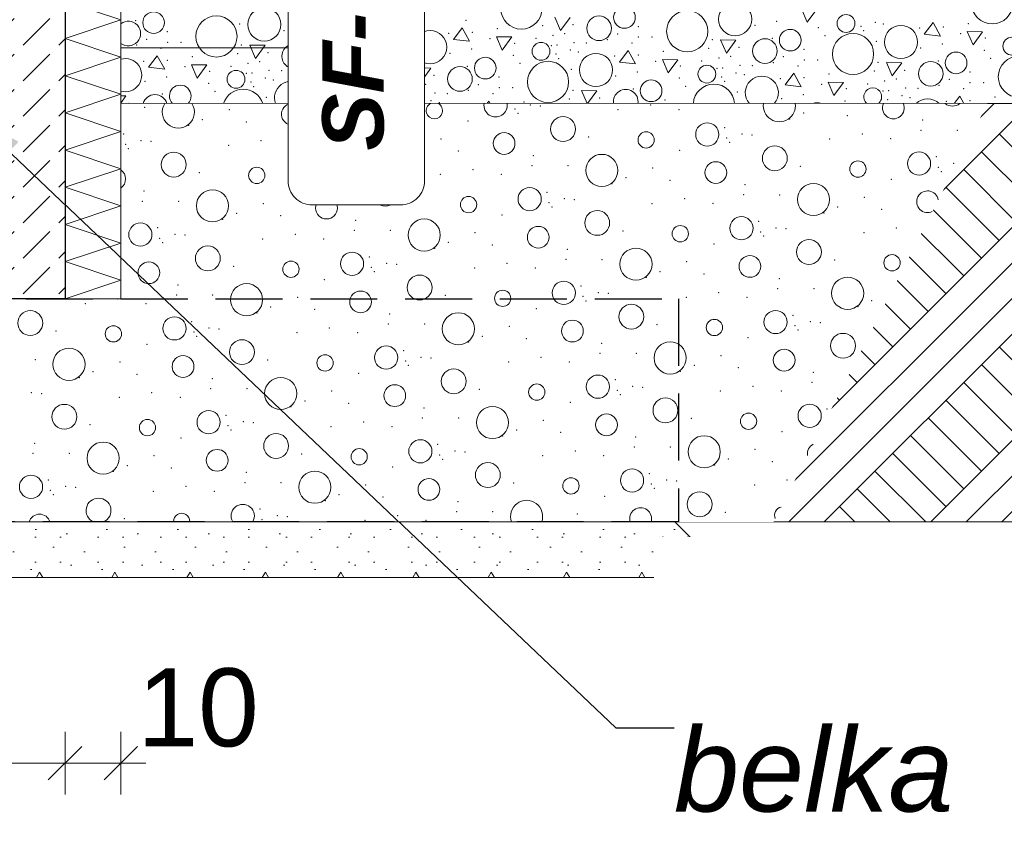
# Model space of a CAD drawing. Header units: millimetres. Extents: x -12989 to 381717, y -50461 to 30884.
# Tile 45 of 63: x 378357 to 380123, y -47819 to -46360. Entities that reach past the tile are written whole.
import ezdxf

# ---------------------------------------------------------------- set-up
doc = ezdxf.new("R2010")
doc.units = ezdxf.units.MM
doc.header["$MEASUREMENT"] = 0
doc.linetypes.add('Krawędzie ukryte', pattern=[170, 120, -50])
doc.linetypes.add('Wipeout_Contour', pattern=[1000, 0, -1000])
for name, color, linetype, lineweight in [('0_Nr_pióra__21', 7, 'Continuous', 25), ('A_OZN_ODNOSNIKI_Nr_pióra__6', 7, 'Continuous', 13), ('A_OZN_ODNOSNIKI_Nr_pióra__85', 7, 'Continuous', 13), ('A_WYPEŁNIENIA RYSUNKI_Nr_pióra__18', 9, 'Continuous', 13), ('Nowe_A__SCIANY_Nr_pióra__27', 7, 'Continuous', 25), ('Nowe_A__SCIANY_Nr_pióra__47', 7, 'Continuous', 15), ('Nowe_A__STROPY_Nr_pióra__69', 7, 'Continuous', 13), ('Nowe_A__STROPY_Nr_pióra__89', 7, 'Continuous', 13), ('Nowe_A_OZN_ODNOSNIKI_Nr_pióra__6', 7, 'Continuous', 13), ('Nowe_A_OZN_ODNOSNIKI_Nr_pióra__85', 7, 'Continuous', 13), ('Nowe_A_WYM_Nr_pióra__1', 7, 'Continuous', 13), ('Nowe_A_WYM_Nr_pióra__45', 7, 'Continuous', 15), ('Nowe_A_WYM_Nr_pióra__85', 7, 'Continuous', 13), ('Posadowienie płytkie.Import IFC_Nr_pióra__4', 7, 'Continuous', 13)]:
    doc.layers.add(name, color=color, linetype=linetype, lineweight=lineweight)
for name, color, linetype in [('A_OZN_ODNOSNIKI', 7, 'Continuous'), ('A_WYPEŁNIENIA RYSUNKI', 7, 'Continuous'), ('Nowe_A__SCIANY', 7, 'Continuous'), ('Nowe_A__STROPY', 7, 'Continuous'), ('Nowe_A_WYM', 7, 'Continuous'), ('Posadowienie płytkie.Import IFC', 7, 'Continuous')]:
    doc.layers.add(name, color=color, linetype=linetype)
for name, color, linetype, lineweight, true_color in [('A_WYPEŁNIENIA RYSUNKI_Nr_pióra__242', 7, 'Continuous', 13, 0xa7a7a7), ('Nowe_A__SCIANY_Nr_pióra__169', 7, 'Continuous', 5, 0x6a6a6a), ('Nowe_A__SCIANY_Nr_pióra__174', 7, 'Continuous', 5, 0x6a6a6a), ('Nowe_A__STROPY_Nr_pióra__173', 7, 'Continuous', 5, 0x6a6a6a), ('Nowe_A__STROPY_Nr_pióra__178', 7, 'Continuous', 5, 0x6a6a6a)]:
    doc.layers.add(name, color=color, linetype=linetype, lineweight=lineweight, true_color=true_color)
doc.styles.add('STYL_AUTOMATYCZNY_5', font='arial.ttf')
doc.styles.add('STYL_AUTOMATYCZNY_6', font='arial.ttf')
doc.styles.add('STYL_AUTOMATYCZNY_7', font='arial.ttf')
doc.dimstyles.new('STYL_AUTOMATYCZNY__2', dxfattribs={"dimtxt": 139.999998, "dimasz": 57, "dimexe": 0.18, "dimexo": 0.0625, "dimgap": 0, "dimtad": 1, "dimtih": 1, "dimtoh": 1, "dimdec": 0, "dimlfac": 0.1, "dimzin": 0, "dimdsep": 46, "dimtxsty": 'STYL_AUTOMATYCZNY_5', "dimblk": 'ARROWHEAD_6', "dimblk1": 'ARROWHEAD_6', "dimblk2": 'ARROWHEAD_6', "dimcen": 0.09, "dimse1": 1, "dimse2": 1, "dimclrd": 7, "dimclre": 7, "dimclrt": 7, "dimadec": 0, "dimazin": 0, "dimtfac": 1, "dimtdec": 4, "dimtmove": 0, "dimatfit": 3, "dimfxl": 0, "dimtolj": 1, "dimtzin": 0, "dimarcsym": 0})
doc.dimstyles.new('STYL_AUTOMATYCZNY__3', dxfattribs={"dimtxt": 0.18, "dimasz": 91.2, "dimexe": 0.18, "dimexo": 0.0625, "dimgap": 0, "dimtad": 0, "dimtih": 1, "dimtoh": 1, "dimdec": 4, "dimzin": 0, "dimdsep": 46, "dimcen": 0.09, "dimadec": 0, "dimazin": 0, "dimtfac": 1, "dimtdec": 4, "dimtmove": 0, "dimatfit": 3, "dimldrblk": 'ARROWHEAD_5', "dimfxl": 0, "dimtolj": 1, "dimtzin": 0, "dimarcsym": 0})

# ---------------------------------------------------------------- blocks, each defined once
blk = doc.blocks.new('*X21', base_point=(363535.4, -45960.6))
at = {"layer": 'Nowe_A__STROPY_Nr_pióra__178', "color": 251, "linetype": 'Continuous', "lineweight": 5, "true_color": 0x6a6a6a}
for p, q in [((379759.1, -46340.8), (379769.5, -46364.7)), ((379769.5, -46364.7), (379786.6, -46341.1)), ((378914.8, -46350.1), (378925.2, -46374)), ((378925.2, -46374), (378942.3, -46350.4)), ((379316.7, -46355.7), (379327.1, -46379.6)), ((379327.1, -46379.6), (379344.2, -46356)), ((379150.9, -46374.8), (379135.1, -46395.5)), ((379164, -46398.9), (379150.9, -46374.8)), ((379995.1, -46365.5), (379979.4, -46386.2)), ((380008.3, -46389.6), (379995.1, -46365.5)), ((380056.5, -46381.6), (380066.8, -46405.4)), ((380084, -46381.8), (380056.5, -46381.6)), ((380066.8, -46405.4), (380084, -46381.8)), ((379135.1, -46395.5), (379164, -46398.9)), ((379212.2, -46390.9), (379222.6, -46414.7)), ((379239.7, -46391.1), (379212.2, -46390.9)), ((379222.6, -46414.7), (379239.7, -46391.1)), ((379614.1, -46396.4), (379624.4, -46420.3)), ((379641.6, -46396.7), (379614.1, -46396.4)), ((379624.4, -46420.3), (379641.6, -46396.7)), ((379979.4, -46386.2), (380008.3, -46389.6)), ((378769.8, -46405.8), (378780.2, -46429.6)), ((378797.3, -46406), (378769.8, -46405.8)), ((378780.2, -46429.6), (378797.3, -46406)), ((379448.2, -46415.5), (379432.5, -46436.2)), ((379461.4, -46439.6), (379448.2, -46415.5)), ((378604, -46424.8), (378588.2, -46445.5)), ((378617.2, -46449), (378604, -46424.8)), ((379509.6, -46431.6), (379520, -46455.5)), ((379537.1, -46431.9), (379509.6, -46431.6)), ((379520, -46455.5), (379537.1, -46431.9)), ((378588.2, -46445.5), (378617.2, -46449)), ((378665.3, -46440.9), (378675.7, -46464.8)), ((378692.8, -46441.2), (378665.3, -46440.9)), ((378675.7, -46464.8), (378692.8, -46441.2)), ((379067.2, -46446.5), (379077.6, -46470.4)), ((379094.7, -46446.8), (379067.2, -46446.5)), ((379077.6, -46470.4), (379094.7, -46446.8)), ((379432.5, -46436.2), (379461.4, -46439.6)), ((379911.4, -46437.2), (379921.8, -46461.1)), ((379938.9, -46437.5), (379911.4, -46437.2)), ((379921.8, -46461.1), (379938.9, -46437.5)), ((378901.4, -46465.6), (378885.6, -46486.3)), ((378914.5, -46489.7), (378901.4, -46465.6)), ((379745.6, -46456.3), (379729.9, -46477)), ((379758.8, -46480.4), (379745.6, -46456.3)), ((378885.6, -46486.3), (378914.5, -46489.7)), ((378962.7, -46481.7), (378973.1, -46505.5)), ((378990.2, -46481.9), (378962.7, -46481.7)), ((378973.1, -46505.5), (378990.2, -46481.9)), ((379364.6, -46487.3), (379374.7, -46510.6)), ((379392.1, -46487.5), (379364.6, -46487.3)), ((379375.3, -46510.6), (379392.1, -46487.5)), ((379729.9, -46477), (379758.8, -46480.4)), ((379807, -46472.4), (379817.3, -46496.2)), ((379834.5, -46472.6), (379807, -46472.4)), ((379817.3, -46496.2), (379834.5, -46472.6)), ((378547.8, -46496.8), (378538.5, -46496.7)), ((378538.5, -46509.7), (378547.8, -46496.8)), ((380043, -46497), (380032.7, -46510.6)), ((380050.4, -46510.6), (380043, -46497)), ((379198.7, -46506.3), (379195.5, -46510.6)), ((379201.1, -46510.6), (379198.7, -46506.3))]:
    blk.add_line(p, q, dxfattribs=at)
for centre, radius in [((379256.9, -46340.2), 36.9), ((380101.1, -46330.9), 36.9), ((378597.4, -46365.5), 19.4), ((378795.9, -46368.8), 29.7), ((379441.6, -46356.2), 19.4), ((379554.2, -46380.9), 36.9), ((379640.1, -46359.4), 29.7), ((378710, -46390.2), 36.9), ((378994.7, -46376.2), 16), ((379396.2, -46375.6), 22.1), ((379839, -46366.9), 16), ((379093.2, -46409.5), 29.7), ((379739, -46396.9), 19.4), ((379937.5, -46400.2), 29.7), ((378894.7, -46406.2), 19.4), ((379007.4, -46431), 36.9), ((379693.5, -46416.4), 22.1), ((379851.6, -46421.7), 36.9), ((380136.4, -46407.6), 16), ((378849.3, -46425.7), 22.1), ((379292.1, -46416.9), 16), ((379192.1, -46447), 19.4), ((379304.7, -46471.7), 36.9), ((379390.6, -46450.3), 29.7), ((380036.4, -46437.7), 19.4), ((380149, -46462.4), 36.9), ((378745.2, -46467), 16), ((379146.7, -46466.4), 22.1), ((379589.5, -46457.7), 16), ((379990.9, -46457.1), 22.1), ((379489.5, -46487.7), 19.4)]:
    blk.add_circle(centre, radius, dxfattribs=at)
for centre, radius, start, end in [((378551.9, -46385), 22.1, 232.7429, 127.2571), ((378546.4, -46459.6), 29.7, 254.6544, 105.3456), ((379688, -46491), 29.7, 318.6981, 221.3019), ((378645.2, -46497), 19.4, 315.6979, 224.3021), ((378757.9, -46521.8), 36.9, 17.663, 162.337), ((378843.7, -46500.3), 29.7, 339.7484, 200.2516), ((379444, -46507.2), 22.1, 351.1681, 188.8319), ((379602.1, -46512.5), 36.9, 2.9266, 177.0734), ((379886.9, -46498.4), 16, 310.4031, 229.5969), ((378599.8, -46516.5), 22.1, 15.5205, 164.4795), ((379042.6, -46507.7), 16, 349.6748, 190.3252), ((379985.4, -46531.8), 29.7, 45.4839, 134.5161), ((379786.9, -46528.5), 19.4, 67.1933, 112.8067)]:
    blk.add_arc(centre, radius, start, end, dxfattribs=at)
for p in [(378565.4, -46362.1), (378947.3, -46361.7), (379053.9, -46360.3), (379076.2, -46361), (379157.8, -46361.5), (379714.5, -46362.9), (378622.1, -46381.7), (378751.8, -46367.7), (378831.3, -46379.8), (378870.3, -46372.2), (379012.9, -46365.8), (379021.4, -46381.2), (379023.2, -46365), (379047.1, -46374), (379061.7, -46377.5), (379213.8, -46376.3), (379295.1, -46370.8), (379349.5, -46369.2), (379349.5, -46369.2), (379466.3, -46372.4), (379675.5, -46370.4), (379789.5, -46374.2), (379865.7, -46371.8), (379870.6, -46380), (379891.4, -46364.7), (379906, -46368.1), (379970.9, -46375.2), (380013.2, -46373.5), (380058.1, -46367), (378585.2, -46395.2), (378945.3, -46383.5), (378956.7, -46397.9), (379026.3, -46389.3), (379126.7, -46384.5), (379169, -46382.8), (379200.6, -46394.3), (379282.8, -46393.7), (379313.7, -46388.4), (379334.5, -46385.2), (379411.2, -46396.2), (379429.4, -46385.9), (379466.7, -46391.4), (379490.9, -46391.4), (379599, -46396.1), (379707, -46393.5), (379801, -46388.6), (379893.4, -46399.1), (380044.8, -46385), (380088.9, -46393.1), (378566.9, -46405.5), (378610.9, -46411.5), (378622.4, -46400.8), (378646.6, -46400.7), (378754.8, -46405.4), (378862.7, -46402.8), (379049.1, -46408.5), (379167.7, -46413), (379244.7, -46402.5), (379310.3, -46406.6), (379320.6, -46405.8), (379344.5, -46414.8), (379351.3, -46401.1), (379373.6, -46401.8), (379455.2, -46402.2), (379511.2, -46417), (379592.5, -46411.6), (379646.9, -46410), (379646.9, -46410), (379763.7, -46413.2), (379972.9, -46411.2), (380011.9, -46403.7), (380086.9, -46414.9), (378579.8, -46434.6), (378622.1, -46432.9), (378666.9, -46426.4), (378748.2, -46420.9), (378802.7, -46419.3), (378802.7, -46419.3), (378919.5, -46422.5), (379128.7, -46420.5), (379242.6, -46424.2), (379318.8, -46421.9), (379323.7, -46430.1), (379359.1, -46418.2), (379424.1, -46425.3), (379466.4, -46423.6), (379580.2, -46434.5), (379611.1, -46429.1), (379631.9, -46425.9), (379726.8, -46426.6), (379764, -46432.2), (379788.2, -46432.2), (380004.4, -46434.2), (380098.4, -46429.3), (378653.7, -46444.4), (378697.8, -46452.5), (378735.9, -46443.8), (378766.8, -46438.4), (378787.6, -46435.2), (378804.4, -46451.1), (378826.7, -46451.8), (378864.3, -46446.3), (378882.5, -46435.9), (378908.3, -46452.3), (378919.8, -46441.5), (378944, -46441.5), (379052.2, -46446.1), (379160.1, -46443.6), (379254.1, -46438.7), (379346.5, -46449.2), (379497.9, -46435.1), (379542.1, -46443.2), (379607.7, -46447.3), (379618, -46446.5), (379648.7, -46441.8), (379671, -46442.5), (379708.6, -46437), (379752.6, -46443), (379889.8, -46452.3), (379896.4, -46436.8), (379944.3, -46450.7), (379944.3, -46450.7), (378620.8, -46463), (378763.4, -46456.6), (378773.7, -46455.8), (378797.6, -46464.8), (378812.2, -46468.3), (378964.3, -46467.1), (379045.6, -46461.7), (379100, -46460), (379100, -46460), (379216.8, -46463.2), (379426, -46461.2), (379465, -46453.7), (379540, -46465), (379616.2, -46462.7), (379641.9, -46455.5), (379656.5, -46459), (379721.4, -46466), (379763.7, -46464.3), (379808.6, -46457.8), (379908.4, -46469.9), (379929.3, -46466.7), (380024.2, -46467.4), (380061.1, -46453.9), (378581.8, -46470.6), (378695.8, -46474.3), (378771.9, -46472), (378776.8, -46480.1), (378877.2, -46475.3), (378919.5, -46473.6), (378951.1, -46485.1), (379033.3, -46484.6), (379064.2, -46479.2), (379085, -46476), (379161.7, -46487), (379179.9, -46476.7), (379217.2, -46482.2), (379241.4, -46482.2), (379349.5, -46486.9), (379457.5, -46484.3), (379551.5, -46479.4), (379621.1, -46470.8), (379795.3, -46475.8), (379839.4, -46484), (379877.5, -46475.2), (379915.3, -46487.3), (379946.1, -46482.6), (379968.3, -46483.3), (380005.9, -46477.7), (380049.9, -46483.7), (380061.4, -46472.9), (380085.6, -46472.9), (378613.2, -46493.6), (378707.2, -46488.7), (378799.6, -46499.3), (378918.2, -46503.8), (378995.2, -46493.3), (379060.8, -46497.4), (379071.1, -46496.6), (379101.8, -46491.9), (379124.1, -46492.6), (379205.7, -46493), (379343, -46502.4), (379397.4, -46500.8), (379397.4, -46500.8), (379514.2, -46504), (379643.9, -46490), (379723.4, -46502), (379762.4, -46494.5), (379905.1, -46488.1), (379913.6, -46503.4), (379939.2, -46496.3), (379953.9, -46499.7), (380061.1, -46505.1), (380106, -46498.5), (378553.2, -46510.1), (378553.2, -46510.1), (379095, -46505.6), (379109.6, -46509), (379261.7, -46507.9), (379837.4, -46505.7), (380018.8, -46506.8)]:
    blk.add_point(p, dxfattribs=at)
blk = doc.blocks.new('ElemPrzekroju_11_1', base_point=(363535.4, -45960.6))
at = {"color": 254, "linetype": 'Wipeout_Contour', "lineweight": 0, "ltscale": 1524969.564458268}
blk.add_wipeout([(378258.5, -47160.6), (378258.5, -47260.6), (378357.4, -47260.6), (378357.4, -47160.6)], dxfattribs=at).dxf.layer = 'Nowe_A__STROPY'
at = {"color": 254, "linetype": 'Wipeout_Contour', "lineweight": 0, "ltscale": 2293822.290527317}
blk.add_wipeout([(378357.4, -46860.6), (378357.4, -47260.6), (381359.7, -47260.6), (381359.7, -46510.6), (378538.5, -46510.6), (378538.5, -46860.6)], dxfattribs=at).dxf.layer = 'Nowe_A__STROPY'
at = {"layer": 'Nowe_A__STROPY_Nr_pióra__173', "linetype": 'Continuous', "lineweight": 5, "true_color": 0x6a6a6a}
h = blk.add_hatch(dxfattribs=at)
h.set_pattern_fill('Grunt_0001', color=251, style=0, pattern_type=2)
h.set_pattern_definition([(45, (363535.4, -45960.59), (-95.4594, 95.4594), []), (45, (363503.58, -45928.77), (-190.919, 190.919), []), (45, (363471.76, -45896.95), (-190.919, 190.919), []), (135, (363439.945, -45865.132), (31.8198, 31.8198), [135, -135])])
h.paths.add_polyline_path([(378357.4, -46860.6), (378357.4, -47260.6), (381359.7, -47260.6), (381359.7, -46510.6), (378538.5, -46510.6), (378538.5, -46860.6)])
at = {"layer": 'Nowe_A__STROPY_Nr_pióra__69', "color": 7, "linetype": 'Continuous', "lineweight": 13}
for p in [(378357.4, -46860.6), (381359.7, -47260.6)]:
    blk.add_line(p, (378357.4, -47260.6), dxfattribs=at)
at = {"layer": 'Nowe_A__STROPY_Nr_pióra__89', "color": 7, "linetype": 'Continuous', "lineweight": 13}
blk.add_line((378258.5, -47260.6), (378357.4, -47260.6), dxfattribs=at)
at = {"color": 254, "linetype": 'Wipeout_Contour', "lineweight": 0, "ltscale": 3058621.162091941}
blk.add_wipeout([(379055.4, -46110.6), (378538.5, -46110.6), (378538.5, -46510.6), (381359.7, -46510.6), (381359.7, -46110.6), (379135, -46110.6), (379189.3, -46189.5), (379001.1, -46189.5)], dxfattribs=at).dxf.layer = 'Nowe_A__STROPY'
at = {"layer": 'Nowe_A__STROPY_Nr_pióra__69', "color": 7, "linetype": 'Continuous', "lineweight": 13}
blk.add_line((381359.7, -46510.6), (378538.5, -46510.6), dxfattribs=at)
at = {"layer": 'Nowe_A__STROPY', "lineweight": 0}
blk.add_blockref('*X21', (363535.4, -45960.6), dxfattribs=at)
blk = doc.blocks.new('ElemPrzekroju_131_1', base_point=(363535.4, -45960.6))
at = {"color": 254, "linetype": 'Wipeout_Contour', "lineweight": 0, "ltscale": 1524870.807647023}
blk.add_wipeout([(378258.5, -47160.6), (378357.4, -47160.6), (378357.4, -46860.6), (378258.5, -46860.6)], dxfattribs=at).dxf.layer = 'Posadowienie płytkie.Import IFC'
at = {"layer": 'Posadowienie płytkie.Import IFC_Nr_pióra__4', "color": 7, "linetype": 'Continuous', "lineweight": 13}
blk.add_line((378258.5, -47160.6), (378357.4, -47160.6), dxfattribs=at)
blk = doc.blocks.new('*X156', base_point=(363535.4, -45960.6))
at = {"layer": 'A_WYPEŁNIENIA RYSUNKI_Nr_pióra__242', "color": 253, "linetype": 'Continuous', "lineweight": 13, "true_color": 0xa7a7a7}
for centre, radius in [((379331.6, -46556.3), 22.3), ((379021.4, -46578.1), 28.8), ((379590.2, -46566), 20.8), ((379225.9, -46582.1), 19.5), ((379480.6, -46575.7), 14.6), ((379711.3, -46608.6), 22.3), ((378633.4, -46620), 22.3), ((378892, -46629.6), 20.8), ((379401.1, -46630.4), 28.8), ((379969.9, -46618.2), 20.8), ((378782.4, -46639.4), 14.6), ((379605.5, -46634.3), 19.5), ((379860.3, -46628), 14.6), ((379013.1, -46672.2), 22.3), ((379271.7, -46681.9), 20.8), ((379780.7, -46682.6), 28.8), ((378702.9, -46694), 28.8), ((378907.4, -46698), 19.5), ((379162.1, -46691.7), 14.6), ((379392.8, -46724.5), 22.3), ((379651.4, -46734.1), 20.8), ((378573.6, -46745.5), 20.8), ((379082.6, -46746.3), 28.8), ((379287.1, -46750.3), 19.5), ((379541.8, -46743.9), 14.6), ((378694.6, -46788.2), 22.3), ((379462.3, -46798.5), 28.8), ((379772.5, -46776.7), 22.3), ((378953.2, -46797.8), 20.8), ((379666.7, -46802.5), 19.5), ((379921.5, -46796.1), 14.6), ((378588.9, -46813.9), 19.5), ((378843.6, -46807.6), 14.6), ((379074.3, -46840.4), 22.3), ((379841.9, -46850.8), 28.8), ((378764.1, -46862.2), 28.8), ((379332.9, -46850), 20.8), ((378968.6, -46866.2), 19.5), ((379223.3, -46859.8), 14.6), ((379454, -46892.7), 22.3), ((378376.2, -46904.1), 22.3), ((378634.8, -46913.7), 20.8), ((379143.8, -46914.4), 28.8), ((379712.6, -46902.3), 20.8), ((378525.2, -46923.5), 14.6), ((379348.3, -46918.4), 19.5), ((379603, -46912.1), 14.6), ((379833.7, -46944.9), 22.3), ((378755.8, -46956.3), 22.3), ((379014.4, -46966), 20.8), ((379523.5, -46966.7), 28.8), ((378445.6, -46978.1), 28.8), ((378650.1, -46982.1), 19.5), ((378904.8, -46975.7), 14.6), ((379728, -46970.7), 19.5), ((379135.5, -47008.6), 22.3), ((379394.1, -47018.2), 20.8), ((378825.3, -47030.4), 28.8), ((379029.8, -47034.3), 19.5), ((379284.5, -47028), 14.6), ((378437.4, -47072.2), 22.3), ((379515.2, -47060.8), 22.3), ((379773.8, -47070.5), 20.8), ((378696, -47081.9), 20.8), ((379205, -47082.6), 28.8), ((379409.5, -47086.6), 19.5), ((379664.2, -47080.2), 14.6), ((378586.4, -47091.6), 14.6), ((378817.1, -47124.5), 22.3), ((378506.8, -47146.3), 28.8), ((379075.7, -47134.1), 20.8), ((379584.7, -47134.9), 28.8), ((378711.3, -47150.3), 19.5), ((378966, -47143.9), 14.6), ((379196.7, -47176.7), 22.3), ((378886.5, -47198.5), 28.8), ((379455.3, -47186.4), 20.8), ((378377.5, -47197.8), 20.8), ((379091, -47202.5), 19.5), ((379345.7, -47196.1), 14.6), ((379576.4, -47229), 22.3)]:
    blk.add_circle(centre, radius, dxfattribs=at)
for centre, radius, start, end in [((378641.7, -46525.9), 28.8, 147.9172, 32.0828), ((378846.2, -46529.8), 19.5, 99.5356, 80.4644), ((378951.9, -46504.1), 22.3, 197.0061, 342.9939), ((379100.9, -46523.5), 14.6, 117.7361, 62.2639), ((379210.5, -46513.7), 20.8, 171.3744, 8.6256), ((379719.5, -46514.4), 28.8, 172.2941, 7.7059), ((379924, -46518.4), 19.5, 156.3435, 23.6565), ((380029.7, -46492.7), 22.3, 233.6716, 306.3284), ((378527.7, -46645.8), 19.5, 303.5994, 56.4006), ((379985.2, -46686.6), 19.5, 9.8481, 295.9622), ((379789.2, -47138.8), 19.5, 117.1005, 188.7098), ((378498.6, -47240.4), 22.3, 294.8901, 245.1099), ((378757.2, -47250), 20.8, 329.4967, 210.5033), ((379266.2, -47250.8), 28.8, 340.0324, 199.9676), ((378392.8, -47266.2), 19.5, 16.5933, 163.4067), ((378647.6, -47259.8), 14.6, 356.9235, 183.0765), ((379470.7, -47254.7), 19.5, 342.5812, 197.4188), ((379725.4, -47248.4), 14.6, 100.9362, 204.8741)]:
    blk.add_arc(centre, radius, start, end, dxfattribs=at)
for p in [(378581.1, -46517.5), (378581.1, -46517.5), (378732.9, -46521.7), (378998, -46518.4), (379245.2, -46520.2), (379272.7, -46513.1), (379290.6, -46514.7), (379430.1, -46521.6), (379488.4, -46513.2), (379539.2, -46521.5), (378684.9, -46539.2), (379250.5, -46527.9), (379738, -46538.3), (379762.8, -46527.7), (379841.6, -46532.1), (379976.3, -46540.3), (378660.2, -46549.7), (378763.8, -46543.5), (378898.5, -46551.7), (379161.1, -46542), (379621.3, -46553.6), (379973.7, -46558.3), (380038.6, -46558.4), (380038.6, -46558.4), (378543.4, -46565.1), (378895.9, -46569.7), (378960.8, -46569.8), (378960.8, -46569.8), (379112.6, -46573.9), (379377.6, -46570.6), (379624.9, -46572.4), (379652.3, -46565.3), (379670.3, -46566.9), (379809.8, -46573.9), (379868, -46565.4), (379918.9, -46573.7), (378547.1, -46583.9), (378552.3, -46591.6), (378574.5, -46576.8), (378592.5, -46578.3), (378731.9, -46585.3), (378790.2, -46576.8), (378841, -46585.2), (379064.6, -46591.4), (379630.2, -46580.2), (379039.8, -46602), (379143.5, -46595.8), (379278.2, -46604), (379540.8, -46594.2), (380000.9, -46605.9), (378923.1, -46617.3), (378954.2, -46629), (379169.9, -46629.1), (379275.6, -46622), (379340.4, -46622), (379340.4, -46622), (379492.3, -46626.2), (379757.3, -46622.9), (380004.6, -46624.7), (380032, -46617.6), (378679.5, -46634.3), (378926.7, -46636.1), (378932, -46643.8), (378972.1, -46630.6), (379111.6, -46637.6), (379220.7, -46637.4), (379444.3, -46643.7), (379920.5, -46646.5), (380009.9, -46632.4), (378842.6, -46657.9), (379419.5, -46654.2), (379523.1, -46648), (379657.9, -46656.2), (378580, -46667.6), (379302.8, -46669.6), (379333.9, -46681.2), (379549.6, -46681.3), (379655.2, -46674.2), (379720.1, -46674.3), (379720.1, -46674.3), (379872, -46678.4), (378577.4, -46685.6), (378642.3, -46685.7), (378642.3, -46685.7), (378794.1, -46689.8), (379059.2, -46686.5), (379306.4, -46688.4), (379311.7, -46696.1), (379351.8, -46682.8), (379491.3, -46689.8), (379600.4, -46689.7), (379824, -46695.9), (378746.1, -46707.3), (378825, -46711.7), (379222.3, -46710.1), (379799.2, -46706.5), (379902.8, -46700.3), (378604.6, -46733.2), (378721.4, -46717.9), (378959.7, -46719.9), (379682.5, -46721.8), (379713.6, -46733.5), (379929.3, -46733.6), (378608.3, -46752), (378635.7, -46744.9), (378653.7, -46746.5), (378851.4, -46745), (378957.1, -46737.9), (379022, -46737.9), (379022, -46737.9), (379173.8, -46742.1), (379438.9, -46738.8), (379686.1, -46740.6), (379691.4, -46748.3), (379731.5, -46735.1), (379871, -46742.1), (378613.6, -46759.8), (378793.1, -46753.5), (378902.2, -46753.3), (379101.1, -46770.2), (379125.8, -46759.6), (379204.7, -46763.9), (379602, -46762.4), (378984.3, -46785.5), (379339.4, -46772.1), (378740.7, -46802.4), (378988, -46804.3), (379015.4, -46797.2), (379033.3, -46798.7), (379231.1, -46797.2), (379281.9, -46805.6), (379336.8, -46790.1), (379401.6, -46790.2), (379401.6, -46790.2), (379553.5, -46794.3), (379818.5, -46791), (378993.2, -46812), (379172.8, -46805.7), (379480.7, -46822.4), (379505.5, -46811.8), (379584.3, -46816.2), (378641.2, -46835.8), (378903.8, -46826.1), (379364, -46837.7), (379719.1, -46824.4), (378638.6, -46853.8), (378703.5, -46853.9), (378703.5, -46853.9), (378855.4, -46858), (379120.4, -46854.7), (379367.6, -46856.5), (379395.1, -46849.4), (379413, -46851), (379552.5, -46858), (379610.8, -46849.5), (379661.6, -46857.8), (379716.4, -46842.4), (379781.3, -46842.4), (379781.3, -46842.4), (378474.7, -46869.4), (378532.9, -46860.9), (378583.8, -46869.2), (378807.3, -46875.5), (379372.9, -46864.3), (379860.4, -46874.7), (379885.2, -46864.1), (378782.6, -46886.1), (378886.2, -46879.8), (379020.9, -46888), (379283.5, -46878.3), (379743.7, -46890), (378665.8, -46901.4), (379018.3, -46906.1), (379083.2, -46906.1), (379083.2, -46906.1), (379235, -46910.3), (379500.1, -46906.9), (379747.3, -46908.8), (379774.8, -46901.7), (379792.7, -46903.2), (378422.2, -46918.4), (378669.5, -46920.2), (378674.8, -46927.9), (378696.9, -46913.1), (378714.9, -46914.7), (378854.3, -46921.6), (378912.6, -46913.1), (378963.4, -46921.5), (379187, -46927.7), (379752.6, -46916.5), (378585.3, -46942), (379162.3, -46938.3), (379265.9, -46932.1), (379400.6, -46940.3), (379663.2, -46930.6), (379045.5, -46953.6), (379398, -46958.3), (379462.8, -46958.4), (379462.8, -46958.4), (379614.7, -46962.5), (378385, -46969.8), (378385, -46969.8), (378536.9, -46973.9), (378801.9, -46970.6), (379049.2, -46972.4), (379054.4, -46980.2), (379076.6, -46965.3), (379094.5, -46966.9), (379234, -46973.9), (379292.3, -46965.4), (379343.1, -46973.7), (379566.7, -46980), (378488.9, -46991.4), (378567.7, -46995.8), (378965, -46994.2), (379541.9, -46990.6), (379645.6, -46984.3), (379780.3, -46992.5), (378464.1, -47002), (378702.4, -47004), (379425.2, -47005.9), (379777.7, -47010.5), (378378.4, -47029), (378396.4, -47030.6), (378594.1, -47029.1), (378699.8, -47022), (378764.7, -47022), (378764.7, -47022), (378916.6, -47026.2), (379181.6, -47022.9), (379428.8, -47024.7), (379434.1, -47032.4), (379456.3, -47017.6), (379474.2, -47019.1), (379613.7, -47026.1), (379672, -47017.6), (379722.8, -47026), (378535.9, -47037.6), (378645, -47037.4), (378868.6, -47043.7), (378947.4, -47048), (379344.7, -47046.5), (378727, -47069.6), (378843.8, -47054.2), (379082.1, -47056.2), (379804.9, -47058.1), (378483.4, -47086.5), (378758.1, -47081.2), (378776.1, -47082.8), (378973.8, -47081.3), (379079.5, -47074.2), (379144.4, -47074.3), (379144.4, -47074.3), (379296.2, -47078.4), (379561.3, -47075.1), (378730.7, -47088.4), (378736, -47096.1), (378915.5, -47089.8), (379024.7, -47089.7), (379248.2, -47095.9), (379327.1, -47100.3), (379724.4, -47098.7), (378384, -47119.9), (378646.6, -47110.1), (379106.7, -47121.8), (379223.5, -47106.5), (379461.8, -47108.5), (378381.3, -47137.9), (378446.2, -47137.9), (378446.2, -47137.9), (378863.1, -47138.8), (379110.4, -47140.6), (379137.8, -47133.5), (379155.8, -47135.1), (379353.5, -47133.6), (379459.2, -47126.5), (379524.1, -47126.5), (379524.1, -47126.5), (379675.9, -47130.7), (378598.1, -47142.1), (379115.7, -47148.3), (379295.2, -47142.1), (379404.3, -47141.9), (379603.2, -47158.7), (379627.9, -47148.1), (379706.8, -47152.5), (378525.3, -47170.2), (378550.1, -47159.6), (378628.9, -47163.9), (378763.6, -47172.1), (379026.2, -47162.4), (379486.4, -47174.1), (378408.6, -47185.5), (378761, -47190.1), (378825.9, -47190.2), (378825.9, -47190.2), (379242.8, -47191), (379490.1, -47192.9), (379517.5, -47185.7), (379535.4, -47187.3), (379733.2, -47185.8), (378412.2, -47204.3), (378439.7, -47197.2), (378457.6, -47198.7), (378597.1, -47205.7), (378655.4, -47197.2), (378706.2, -47205.6), (378977.8, -47194.3), (379495.3, -47200.6), (379674.9, -47194.3), (378417.5, -47212), (378905, -47222.4), (378929.8, -47211.8), (379008.6, -47216.2), (379143.3, -47224.4), (379405.9, -47214.6), (378788.2, -47237.7), (379140.7, -47242.4), (379205.6, -47242.4), (379205.6, -47242.4), (379357.4, -47246.6), (379622.5, -47243.3), (378544.6, -47254.7), (378791.9, -47256.5), (378819.3, -47249.4), (378837.3, -47251), (378976.7, -47258), (379035, -47249.5), (379085.9, -47257.8)]:
    blk.add_point(p, dxfattribs=at)
blk = doc.blocks.new('Wypełnienie_2_1', base_point=(363535.4, -45960.6))
at = {"color": 254, "linetype": 'Wipeout_Contour', "lineweight": 0, "ltscale": 3049518.506760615}
blk.add_wipeout([(378258.5, -46720.8), (376325.6, -46720.8), (376687.9, -47260.6), (379709.1, -47260.6), (380092.8, -46510.6), (378538.5, -46510.6), (378538.5, -46860.6), (378258.5, -46860.6)], dxfattribs=at).dxf.layer = 'A_WYPEŁNIENIA RYSUNKI'
at = {"layer": 'A_WYPEŁNIENIA RYSUNKI_Nr_pióra__242', "color": 253, "linetype": 'Continuous', "lineweight": 13, "true_color": 0xa7a7a7}
blk.add_blockref('*X156', (363535.4, -45960.6), dxfattribs=at)
blk = doc.blocks.new('*D180', base_point=(363535.4, -45960.6))
at = {"layer": 'Nowe_A_WYM_Nr_pióra__45', "color": 7, "linetype": 'Continuous', "lineweight": 15}
for p, q in [((378288.5, -47663.2), (378228.5, -47723.2)), ((378468.5, -47663.2), (378408.5, -47723.2))]:
    blk.add_line(p, q, dxfattribs=at)
at = {"layer": 'Nowe_A_WYM_Nr_pióra__85', "color": 7, "linetype": 'Continuous', "lineweight": 13}
blk.add_line((378258.5, -47693.2), (378438.5, -47693.2), dxfattribs=at)
blk = doc.blocks.new('ARROWHEAD_6')
at = {"color": 0, "linetype": 'Continuous', "lineweight": 0}
for p, q in [((-0.5, -0.5), (0.5, 0.5)), ((0, 0), (-1, 0))]:
    blk.add_line(p, q, dxfattribs=at)
blk = doc.blocks.new('*D181', base_point=(363535.4, -45960.6))
at = {"layer": 'Nowe_A_WYM_Nr_pióra__45', "color": 7, "linetype": 'Continuous', "lineweight": 15}
for p, q in [((378468.5, -47663.2), (378408.5, -47723.2)), ((378508.5, -47723.2), (378568.5, -47663.2))]:
    blk.add_line(p, q, dxfattribs=at)
at = {"layer": 'Nowe_A_WYM_Nr_pióra__85', "color": 7, "linetype": 'Continuous', "lineweight": 13}
for p, q in [((378438.5, -47749.5), (378438.5, -47637)), ((378538.5, -47749.5), (378538.5, -47637)), ((378258.5, -47693.2), (378438.5, -47693.2)), ((378438.5, -47693.2), (378538.5, -47693.2)), ((378538.5, -47693.2), (378583.5, -47693.2))]:
    blk.add_line(p, q, dxfattribs=at)
at = {"layer": 'Nowe_A_WYM_Nr_pióra__1', "color": 7, "lineweight": 13, "insert": (378568.5, -47665.2), "char_height": 140, "attachment_point": 7, "style": 'STYL_AUTOMATYCZNY_5'}
blk.add_mtext('\\A1;{\\pql;\\fArial|b0|i0|c238|p0;\\W1.000000;10}', dxfattribs=at)
blk = doc.blocks.new('*D184', base_point=(363535.4, -45960.6))
at = {"layer": 'Nowe_A_WYM_Nr_pióra__45', "color": 7, "linetype": 'Continuous', "lineweight": 15}
for p, q in [((378315.4, -47923.2), (378255.4, -47983.2)), ((378508.5, -47983.2), (378568.5, -47923.2))]:
    blk.add_line(p, q, dxfattribs=at)
at = {"layer": 'Nowe_A_WYM_Nr_pióra__85', "color": 7, "linetype": 'Continuous', "lineweight": 13}
for p, q in [((378285.4, -48009.5), (378285.4, -47897)), ((378538.5, -48009.5), (378538.5, -47897)), ((378285.4, -47953.2), (378538.5, -47953.2)), ((378538.5, -47953.2), (378583.5, -47953.2))]:
    blk.add_line(p, q, dxfattribs=at)
blk = doc.blocks.new('*D185', base_point=(363535.4, -45960.6))
at = {"layer": 'Nowe_A_WYM_Nr_pióra__45', "color": 7, "linetype": 'Continuous', "lineweight": 15}
for p, q in [((363568.6, -48183.2), (363508.6, -48243.2)), ((378508.5, -48243.2), (378568.5, -48183.2))]:
    blk.add_line(p, q, dxfattribs=at)
at = {"layer": 'Nowe_A_WYM_Nr_pióra__85', "color": 7, "linetype": 'Continuous', "lineweight": 13}
for p, q in [((363538.6, -48269.5), (363538.6, -48157)), ((378538.5, -48269.5), (378538.5, -48157)), ((363493.6, -48213.2), (363538.6, -48213.2)), ((363538.6, -48213.2), (378538.5, -48213.2)), ((378538.5, -48213.2), (378583.5, -48213.2))]:
    blk.add_line(p, q, dxfattribs=at)
at = {"layer": 'Nowe_A_WYM_Nr_pióra__1', "color": 7, "lineweight": 13, "insert": (370798.3, -48185.2), "char_height": 140, "attachment_point": 7, "style": 'STYL_AUTOMATYCZNY_5'}
blk.add_mtext('\\A1;{\\pql;\\fArial|b0|i0|c238|p0;\\W1.000000;1\xa0500}', dxfattribs=at)
blk = doc.blocks.new('Etykieta_6_1', base_point=(378538.5, -46410.6))
at = {"color": 254, "linetype": 'Wipeout_Contour', "lineweight": 0, "ltscale": 9163016.488638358}
blk.add_wipeout([(378838.5, -46172.2), (378838.5, -46649), (378838.5, -46649), (378844.3, -46670.6), (378860.1, -46686.4), (378881.7, -46692.2), (378881.7, -46692.2), (379040.1, -46692.2), (379040.1, -46692.2), (379061.8, -46686.4), (379077.6, -46670.6), (379083.4, -46649), (379083.4, -46649), (379083.4, -46172.2), (379083.4, -46172.2), (379077.6, -46150.6), (379061.8, -46134.8), (379040.1, -46129), (379040.1, -46129), (378881.7, -46129), (378881.7, -46129), (378860.1, -46134.8), (378844.3, -46150.6)], dxfattribs=at).dxf.layer = 'A_OZN_ODNOSNIKI'
at = {"layer": 'A_OZN_ODNOSNIKI_Nr_pióra__85', "color": 7, "linetype": 'Continuous', "lineweight": 13}
for p, q in [((378239, -46410.6), (378838, -46410.6)), ((378838, -46410.6), (378838.5, -46410.6))]:
    blk.add_line(p, q, dxfattribs=at)
at = {"layer": 'A_OZN_ODNOSNIKI_Nr_pióra__85', "color": 7, "linetype": 'Continuous', "lineweight": 13, "flags": 128}
blk.add_lwpolyline([(378838.5, -46172.2, -0.414214), (378881.7, -46129), (379040.1, -46129, -0.414214), (379083.4, -46172.2), (379083.4, -46649, -0.414214), (379040.1, -46692.2), (378881.7, -46692.2, -0.414214), (378838.5, -46649)], format="xyb", close=True, dxfattribs=at)
at = {"layer": 'A_OZN_ODNOSNIKI_Nr_pióra__6', "color": 7, "lineweight": 13, "insert": (378899.8, -46595), "char_height": 110, "attachment_point": 1, "rotation": 90, "style": 'STYL_AUTOMATYCZNY_6'}
blk.add_mtext('\\A1;{\\pql;\\pt0,6000;\\fArial|b1|i1|c238|p0;\\W1.000000;SF-1\\fArial|b1|i1|c238|p0;\\W1.000000;\\A1{\\H.66x;\\S^  ;}\\fArial|b1|i1|c238|p0;\\W1.000000;\\fArial|b1|i1|c238|p0;\\W1.000000;\\A1{\\H.66x;\\S^  ;}\\fArial|b1|i1|c238|p0;\\W1.000000; \\fArial|b1|i1|c238|p0;\\W1.000000;\\fArial|b1|i1|c238|p0;\\W1.000000;\\fArial|b1|i1|c238|p0;\\W1.000000;\\fArial|b1|i1|c238|p0;\\W1.000000;\\fArial|b1|i1|c238|p0;\\W1.000000;\\fArial|b1|i1|c238|p0;\\W1.000000;\\fArial|b1|i1|c238|p0;\\W1.000000;\\fArial|b1|i1|c238|p0;\\W1.000000;\\fArial|b1|i1|c238|p0;\\W1.000000;\\fArial|b1|i1|c238|p0;\\W1.000000;\\fArial|b1|i1|c238|p0;\\W1.000000;\\fArial|b1|i1|c238|p0;\\W1.000000;\\fArial|b1|i1|c238|p0;\\W1.000000;\\fArial|b1|i1|c238|p0;\\W1.000000;\\fArial|b1|i1|c238|p0;\\W1.000000;\\fArial|b1|i1|c238|p0;\\W1.000000;\\fArial|b1|i1|c238|p0;\\W1.000000;\\fArial|b1|i1|c238|p0;\\W1.000000;\\fArial|b1|i1|c238|p0;\\W1.000000;\\fArial|b1|i1|c238|p0;\\W1.000000;\\fArial|b1|i1|c238|p0;\\W1.000000;\\fArial|b1|i1|c238|p0;\\W1.000000;\\fArial|b1|i1|c238|p0;\\W1.000000;\\fArial|b1|i1|c238|p0;\\W1.000000;\\fArial|b1|i1|c238|p0;\\W1.000000;\\fArial|b1|i1|c238|p0;\\W1.000000;\\fArial|b1|i1|c238|p0;\\W1.000000;\\fArial|b1|i1|c238|p0;\\W1.000000;\\fArial|b1|i1|c238|p0;\\W1.000000;\\fArial|b1|i1|c238|p0;\\W1.000000;\\fArial|b1|i1|c238|p0;\\W1.000000;\\fArial|b1|i1|c238|p0;\\W1.000000;\\fArial|b1|i1|c238|p0;\\W1.000000;\\fArial|b1|i1|c238|p0;\\W1.000000;\\fArial|b1|i1|c238|p0;\\W1.000000;\\fArial|b1|i1|c238|p0;\\W1.000000;\\fArial|b1|i1|c238|p0;\\W1.000000;\\fArial|b1|i1|c238|p0;\\W1.000000;\\fArial|b1|i1|c238|p0;\\W1.000000;\\fArial|b1|i1|c238|p0;\\W1.000000;\\fArial|b1|i1|c238|p0;\\W1.000000;\\fArial|b1|i1|c238|p0;\\W1.000000;\\fArial|b1|i1|c238|p0;\\W1.000000;}', dxfattribs=at)
blk = doc.blocks.new('*X205', base_point=(363535.4, -45960.6))
at = {"layer": 'Nowe_A__SCIANY_Nr_pióra__174', "color": 251, "linetype": 'Continuous', "lineweight": 5, "true_color": 0x6a6a6a}
for p, q in [((378538.5, -45693.9), (378438.5, -45660.6)), ((378438.5, -45727.3), (378538.5, -45693.9)), ((378538.5, -45760.6), (378438.5, -45727.3)), ((378438.5, -45793.9), (378538.5, -45760.6)), ((378538.5, -45827.3), (378438.5, -45793.9)), ((378438.5, -45860.6), (378538.5, -45827.3)), ((378538.5, -45893.9), (378438.5, -45860.6)), ((378438.5, -45927.3), (378538.5, -45893.9)), ((378538.5, -45960.6), (378438.5, -45927.3)), ((378438.5, -45993.9), (378538.5, -45960.6)), ((378538.5, -46027.3), (378438.5, -45993.9)), ((378438.5, -46060.6), (378538.5, -46027.3)), ((378538.5, -46093.9), (378438.5, -46060.6)), ((378438.5, -46127.3), (378538.5, -46093.9)), ((378538.5, -46160.6), (378438.5, -46127.3)), ((378438.5, -46193.9), (378538.5, -46160.6)), ((378538.5, -46227.3), (378438.5, -46193.9)), ((378438.5, -46260.6), (378538.5, -46227.3)), ((378538.5, -46293.9), (378438.5, -46260.6)), ((378438.5, -46327.3), (378538.5, -46293.9)), ((378538.5, -46360.6), (378438.5, -46327.3)), ((378438.5, -46393.9), (378538.5, -46360.6)), ((378538.5, -46427.3), (378438.5, -46393.9)), ((378438.5, -46460.6), (378538.5, -46427.3)), ((378538.5, -46493.9), (378438.5, -46460.6)), ((378438.5, -46527.3), (378538.5, -46493.9)), ((378538.5, -46560.6), (378438.5, -46527.3)), ((378438.5, -46593.9), (378538.5, -46560.6)), ((378538.5, -46627.3), (378438.5, -46593.9)), ((378438.5, -46660.6), (378538.5, -46627.3)), ((378538.5, -46693.9), (378438.5, -46660.6)), ((378438.5, -46727.3), (378538.5, -46693.9)), ((378538.5, -46760.6), (378438.5, -46727.3)), ((378438.5, -46793.9), (378538.5, -46760.6)), ((378538.5, -46827.3), (378438.5, -46793.9)), ((378438.5, -46860.6), (378538.5, -46827.3))]:
    blk.add_line(p, q, dxfattribs=at)
blk = doc.blocks.new('ElemPrzekroju_133_1', base_point=(363535.4, -45960.6))
at = {"color": 254, "linetype": 'Wipeout_Contour', "lineweight": 0, "ltscale": 1524666.457183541}
blk.add_wipeout([(378258.5, -45660.6), (378258.5, -46860.6), (378438.5, -46860.6), (378438.5, -45660.6)], dxfattribs=at).dxf.layer = 'Nowe_A__SCIANY'
at = {"layer": 'Nowe_A__SCIANY_Nr_pióra__169', "linetype": 'Continuous', "lineweight": 5, "true_color": 0x6a6a6a}
h = blk.add_hatch(dxfattribs=at)
h.set_pattern_fill('Beton_0001', color=251, style=0, pattern_type=2)
h.set_pattern_definition([(45, (363535.4, -45960.59), (-63.6396, 63.6396), [67.5, -22.5]), (45, (363535.4, -45896.95), (-63.6396, 63.6396), [67.5, -22.5])])
h.paths.add_polyline_path([(378258.5, -45660.6), (378258.5, -46860.6), (378438.5, -46860.6), (378438.5, -45660.6)])
at = {"layer": 'Nowe_A__SCIANY_Nr_pióra__27', "color": 7, "linetype": 'Continuous', "lineweight": 25}
for p, q in [((378258.5, -45660.6), (378258.5, -45960.6)), ((378405.4, -45660.6), (378258.5, -45660.6)), ((378357.4, -46860.6), (378258.5, -46860.6))]:
    blk.add_line(p, q, dxfattribs=at)
at = {"layer": 'Nowe_A__SCIANY_Nr_pióra__27', "color": 7, "linetype": 'Continuous', "lineweight": 25, "flags": 128}
blk.add_lwpolyline([(378258.5, -45960.6), (378258.5, -46160.6), (378258.5, -46260.6), (378258.5, -46720.6), (378258.5, -46860.6)], dxfattribs=at)
at = {"color": 254, "linetype": 'Wipeout_Contour', "lineweight": 0, "ltscale": 1525222.317966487}
blk.add_wipeout([(378538.5, -45660.6), (378438.5, -45660.6), (378438.5, -46860.6), (378538.5, -46860.6)], dxfattribs=at).dxf.layer = 'Nowe_A__SCIANY'
at = {"layer": 'Nowe_A__SCIANY_Nr_pióra__27', "color": 7, "linetype": 'Continuous', "lineweight": 25}
for p, q in [((378438.5, -45660.6), (378405.4, -45660.6)), ((378438.5, -45660.6), (378438.5, -46860.6)), ((378438.5, -46860.6), (378357.4, -46860.6))]:
    blk.add_line(p, q, dxfattribs=at)
at = {"layer": 'Nowe_A__SCIANY_Nr_pióra__47', "color": 7, "linetype": 'Continuous', "lineweight": 15}
for p, q in [((378538.5, -45660.6), (378515.4, -45660.6)), ((378538.5, -45660.6), (378538.5, -45980.6)), ((378538.5, -46860.6), (378438.5, -46860.6))]:
    blk.add_line(p, q, dxfattribs=at)
at = {"layer": 'Nowe_A__SCIANY_Nr_pióra__47', "color": 7, "linetype": 'Continuous', "lineweight": 15, "flags": 128}
blk.add_lwpolyline([(378538.5, -45980.6), (378538.5, -46060.6), (378538.5, -46110.6), (378538.5, -46510.6), (378538.5, -46860.6)], dxfattribs=at)
at = {"layer": 'Nowe_A__SCIANY', "lineweight": 0}
blk.add_blockref('*X205', (363535.4, -45960.6), dxfattribs=at)
blk = doc.blocks.new('ARROWHEAD_5')
at = {"linetype": 'Continuous', "lineweight": 0}
blk.add_hatch(color=0, dxfattribs=at).paths.add_polyline_path([(-1, 0.2679), (0, 0), (-1, -0.2679)])
at = {"color": 0, "linetype": 'Continuous', "lineweight": 0}
blk.add_line((0, 0), (-1, 0), dxfattribs=at)

msp = doc.modelspace()

# ---------------------------------------------------------------- block references
at = {"layer": 'Nowe_A__STROPY', "lineweight": 0}
msp.add_blockref('ElemPrzekroju_11_1', (363535.4, -45960.6), dxfattribs=at)

# ---------------------------------------------------------------- next in the draw order: block references
at = {"layer": 'Posadowienie płytkie.Import IFC', "lineweight": 0}
msp.add_blockref('ElemPrzekroju_131_1', (363535.4, -45960.6), dxfattribs=at)

# ---------------------------------------------------------------- next in the draw order: block references
at = {"layer": 'A_WYPEŁNIENIA RYSUNKI_Nr_pióra__242', "color": 253, "linetype": 'Continuous', "lineweight": 13, "true_color": 0xa7a7a7}
msp.add_blockref('Wypełnienie_2_1', (363535.4, -45960.6), dxfattribs=at)

# ---------------------------------------------------------------- next in the draw order: hatches: boundary and pattern name
at = {"layer": 'A_WYPEŁNIENIA RYSUNKI_Nr_pióra__18', "linetype": 'Continuous', "lineweight": 13}
h = msp.add_hatch(dxfattribs=at)
h.set_pattern_fill('Chudy_beton_B15_I_WSC_0001', color=9, style=0, pattern_type=2)
h.set_pattern_definition([(0, (363535.4, -45960.6), (0, 233.827), [14.625, -120.375]), (0, (363602.9, -45843.68), (0, 233.827), [14.625, -120.375]), (60, (363535.4, -45960.6), (-202.5, 116.9134), [14.625, -120.375]), (60, (363670.4, -45960.6), (-202.5, 116.9134), [14.625, -120.375]), (120, (363550.03, -45960.6), (202.5, 116.9134), [14.625, -120.375]), (120, (363685.03, -45960.6), (202.5, 116.9134), [14.625, -120.375]), (0, (363535.404, -45938.09), (0, 45), [0, -45, 0, -67.5]), (45, (363557.904, -45938.09), (-31.8198, 31.8198), [0, -33.75, 0, -56.25])])
h.paths.add_polyline_path([(376832.3, -47260.6), (379532.3, -47260.6), (379632.3, -47360.6), (376732.3, -47360.6)])

# ---------------------------------------------------------------- next in the draw order: linework, layer by layer
at = {"layer": '0_Nr_pióra__21', "color": 7, "linetype": 'Krawędzie ukryte', "lineweight": 25}
msp.add_lwpolyline([(379538.5, -47260.6), (376838.5, -47260.6), (376838.5, -46860.6), (379538.5, -46860.6)], close=True, dxfattribs=at)
at = {"layer": 'A_WYPEŁNIENIA RYSUNKI_Nr_pióra__18', "color": 9, "linetype": 'Continuous', "lineweight": 13, "flags": 128}
msp.add_lwpolyline([(376832.3, -47260.6), (379532.3, -47260.6), (379632.3, -47360.6), (376732.3, -47360.6)], close=True, dxfattribs=at)

# ---------------------------------------------------------------- next in the draw order: block references
at = {"layer": 'A_OZN_ODNOSNIKI', "color": 7, "linetype": 'Continuous', "lineweight": 13}
msp.add_blockref('Etykieta_6_1', (378538.5, -46410.6), dxfattribs=at)

# ---------------------------------------------------------------- next in the draw order: dimensions: what is measured, and where the dimension line sits
at = {"layer": 'Nowe_A_WYM', "color": 7, "linetype": 'Continuous', "lineweight": 13}
for base, p1, p2, picture, middle in [((378538.5, -48213.2), (363538.6, -46860.6), (378538.5, -46860.6), '*D185', (371038.5, -48115.2)), ((378438.5, -47693.2), (378258.5, -46860.6), (378438.5, -46860.6), '*D180', (378121.5, -47595.2)), ((378538.5, -47953.2), (378285.4, -48688.5), (378538.5, -46860.6), '*D184', (378148.4, -47855.2)), ((378538.5, -47693.2), (378438.5, -46860.6), (378538.5, -46860.6), '*D181', (378675, -47595.2))]:
    dim = msp.add_linear_dim(base=base, p1=p1, p2=p2, dimstyle='STYL_AUTOMATYCZNY__2', dxfattribs=at)
    dim.commit()
    dim.dimension.update_dxf_attribs({"geometry": picture, "text_midpoint": middle, "dimtype": 160})

# ---------------------------------------------------------------- next in the draw order: block references
at = {"layer": 'Nowe_A__SCIANY', "lineweight": 0}
msp.add_blockref('ElemPrzekroju_133_1', (363535.4, -45960.6), dxfattribs=at)

# ---------------------------------------------------------------- next in the draw order: wipeouts: each hides what was drawn before it
at = {"color": 7, "linetype": 'Wipeout_Contour', "lineweight": 13, "ltscale": 1915568.645459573}
msp.add_wipeout([(379494.6, -48538.6), (380981.6, -48538.6), (380981.6, -47288), (379494.6, -47288)], dxfattribs=at).dxf.layer = 'Nowe_A_OZN_ODNOSNIKI_Nr_pióra__6'

# ---------------------------------------------------------------- next in the draw order: texts
at = {"layer": 'Nowe_A_OZN_ODNOSNIKI_Nr_pióra__6', "color": 7, "linetype": 'Continuous', "lineweight": 13, "insert": (379530.6, -47630), "char_height": 150, "width": 1415.06, "attachment_point": 1, "line_spacing_factor": 0.942235, "style": 'STYL_AUTOMATYCZNY_7'}
msp.add_mtext('\\A1;{\\pql;\\fArial|b0|i1|c238|p0;\\W1.000000;belka podwalinowa\\P\\pql;\\fArial|b0|i1|c238|p0;\\W1.000000;wg. proj. technicznego konstrukcji}', dxfattribs=at)

# ---------------------------------------------------------------- next in the draw order: leaders
at = {"layer": 'Nowe_A_OZN_ODNOSNIKI_Nr_pióra__85', "color": 7, "linetype": 'Continuous', "lineweight": 13, "annotation_type": 0, "has_hookline": 1, "hookline_direction": 0, "text_width": 1218.3}
msp.add_leader([(378272.2, -46533.9), (379426.2, -47630), (379530.6, -47630)], dimstyle='STYL_AUTOMATYCZNY__3', dxfattribs=at)

doc.saveas('drawing.dxf')
